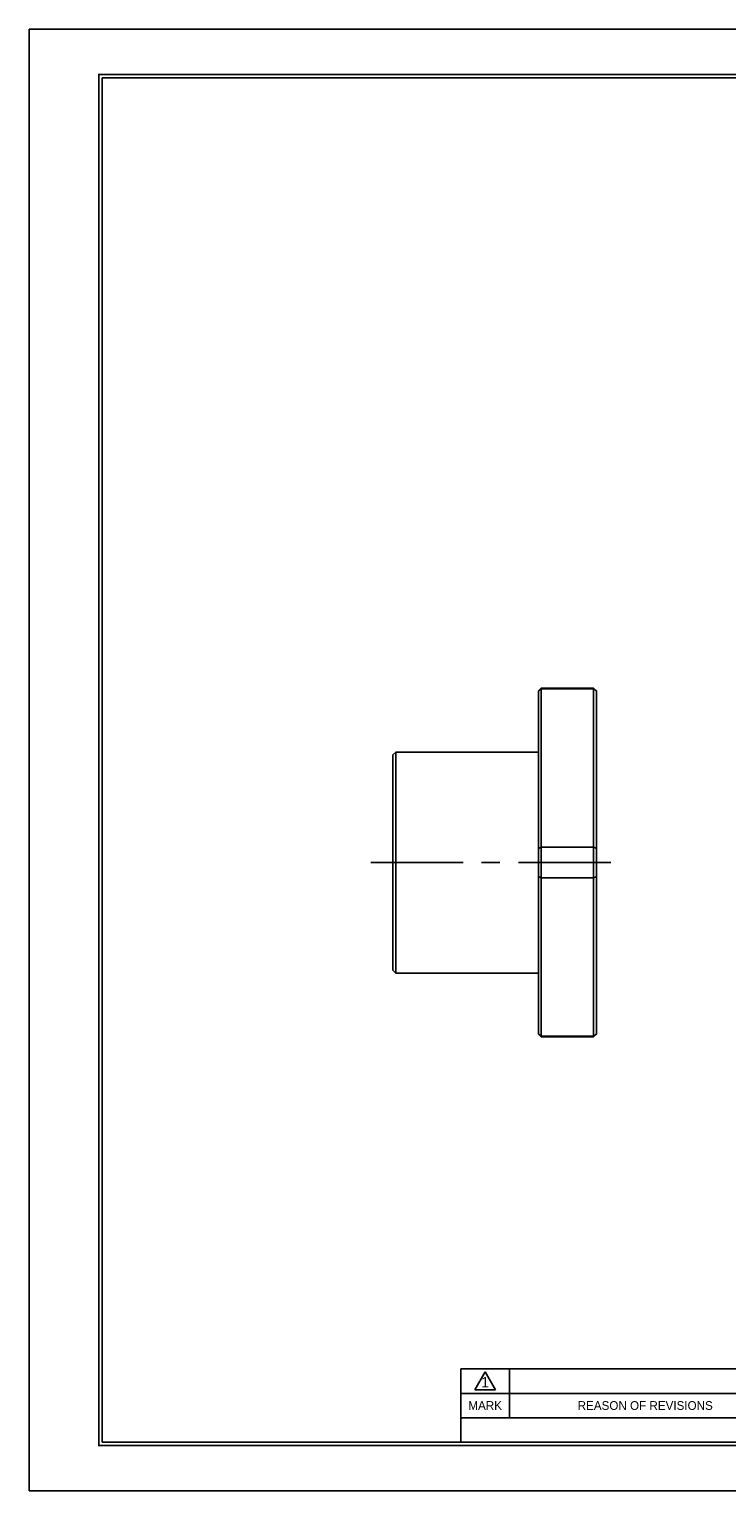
# Model space of a CAD drawing. Header units: millimetres. Extents: x 0 to 355, y 0 to 251.
# Tile 1 of 3: x 0 to 120, y 0 to 251. Entities that reach past the tile are written whole.
import ezdxf
from ezdxf.enums import TextEntityAlignment as Align

# ---------------------------------------------------------------- set-up
doc = ezdxf.new("R2010")
doc.units = ezdxf.units.MM
doc.linetypes.add('CENTER', pattern=[50.8, 31.75, -6.35, 6.35, -6.35])
for name, color, linetype in [('center', 1, 'CENTER'), ('L1', 7, 'CONTINUOUS'), ('OUTLINE', 7, 'CONTINUOUS')]:
    doc.layers.add(name, color=color, linetype=linetype)

# ---------------------------------------------------------------- blocks, each defined once
blk = doc.blocks.new('표제란')
at = {"layer": 'L1', "color": 0}
for p, q in [((297, 210), (0, 210)), ((0, 210), (0, 0)), ((0, 0), (297, 0))]:
    blk.add_line(p, q, dxfattribs=at)
at = {"layer": 'L1'}
for p, q in [((160, 17.5), (62, 17.5)), ((62, 17.5), (62, 7)), ((64, 14.51), (65.5, 17.1)), ((65.5, 17.1), (67, 14.51)), ((69, 17.5), (69, 10.5)), ((147, 14), (62, 14)), ((64, 14.51), (67, 14.51)), ((147, 10.5), (62, 10.5))]:
    blk.add_line(p, q, dxfattribs=at)
at = {"layer": 'L1', "const_width": 0.25}
blk.add_lwpolyline([(290.5, 6.5), (290.5, 203.5), (10, 203.5), (10, 6.5)], close=True, dxfattribs=at)
at = {"layer": 'L1'}
blk.add_lwpolyline([(290, 7), (290, 203), (10.5, 203), (10.5, 7)], close=True, dxfattribs=at)
for s, height, p in [('1', 1.5, (65.5, 15.61)), ('MARK', 1.25, (65.5, 12.25)), ('REASON OF REVISIONS', 1.25, (88.5, 12.25))]:
    blk.add_text(s, height=height, dxfattribs=at).set_placement(p, align=Align.MIDDLE_CENTER)
for tag, p in [('필렛', (179.25, 10.9)), ('모따기', (179.25, 8.3))]:
    blk.add_attdef(tag, text='', height=1.15, dxfattribs=at).set_placement(p, align=Align.MIDDLE_LEFT)
at = {"layer": 'OUTLINE', "ltscale": 0.5}
for tag, p, height in [('TITLE', (237.17, 24.41), 2.5), ('도번', (251.18, 15.64), 2.5), ('SCALE', (253.78, 9.55), 1.2), ('DATE', (277.02, 9.51), 1.2)]:
    blk.add_attdef(tag, p, '', height=height, dxfattribs=at)

msp = doc.modelspace()

# ---------------------------------------------------------------- linework, layer by layer
at = {"layer": 'center', "ltscale": 0.5}
msp.add_line((58.7063, 108.0226), (102.5039, 108.0226), dxfattribs=at)
at = {"layer": 'OUTLINE'}
for p, q in [((88.0345, 138.0226), (87.5345, 137.5226)), ((87.5345, 137.4232), (87.5345, 137.5226)), ((87.5345, 110.4418), (87.5345, 137.4232)), ((97.0345, 138.0226), (88.0345, 138.0226)), ((88.0345, 138.0226), (88.0345, 137.9059)), ((88.0345, 137.9059), (88.0345, 110.6662)), ((88.0345, 137.9059), (97.0345, 137.9059)), ((97.5345, 137.5226), (97.0345, 138.0226)), ((97.0345, 137.9059), (97.0345, 138.0226)), ((97.0345, 110.6662), (97.0345, 137.9059)), ((97.5345, 137.5226), (97.5345, 137.4232)), ((97.5345, 137.4232), (97.5345, 110.4418)), ((63.0345, 127.0226), (62.5345, 126.5226)), ((62.5345, 94.9411), (62.5345, 126.5226)), ((87.5345, 127.0226), (63.0345, 127.0226)), ((63.0345, 127.0226), (63.0345, 94.5876)), ((88.0345, 110.6662), (88.0345, 105.379)), ((88.0345, 110.6662), (97.0345, 110.6662)), ((97.0345, 105.379), (97.0345, 110.6662)), ((87.5345, 105.6034), (87.5345, 110.4418)), ((97.5345, 110.4418), (97.5345, 105.6034)), ((87.5345, 78.622), (87.5345, 105.6034)), ((97.5345, 105.6034), (97.5345, 78.622)), ((88.0345, 105.379), (97.0345, 105.379)), ((88.0345, 105.379), (88.0345, 78.1393)), ((97.0345, 78.1393), (97.0345, 105.379)), ((62.5345, 89.5226), (62.5345, 94.9411)), ((63.0345, 94.5876), (63.0345, 89.0226)), ((62.5345, 89.5226), (63.0345, 89.0226)), ((63.0345, 89.0226), (87.5345, 89.0226)), ((87.5345, 78.5226), (87.5345, 78.622)), ((87.5345, 78.5226), (88.0345, 78.0226)), ((88.0345, 78.1393), (97.0345, 78.1393)), ((88.0345, 78.1393), (88.0345, 78.0226)), ((88.0345, 78.0226), (97.0345, 78.0226)), ((97.0345, 78.0226), (97.5345, 78.5226)), ((97.0345, 78.0226), (97.0345, 78.1393)), ((97.5345, 78.622), (97.5345, 78.5226))]:
    msp.add_line(p, q, dxfattribs=at)
for points in [[(87.5345, 137.4232), (87.7011, 137.5843), (87.8678, 137.7452), (88.0345, 137.9059)], [(97.0345, 137.9059), (97.2012, 137.7452), (97.3679, 137.5843), (97.5345, 137.4232)], [(87.5345, 110.4418), (87.7011, 110.5164), (87.8678, 110.5912), (88.0345, 110.6662)], [(97.0345, 110.6662), (97.2012, 110.5912), (97.3679, 110.5164), (97.5345, 110.4418)], [(87.5345, 105.6034), (87.7011, 105.5289), (87.8678, 105.454), (88.0345, 105.379)], [(97.0345, 105.379), (97.2012, 105.454), (97.3679, 105.5289), (97.5345, 105.6034)], [(87.5345, 78.622), (87.7011, 78.4609), (87.8678, 78.3), (88.0345, 78.1393)], [(97.0345, 78.1393), (97.2012, 78.3), (97.3679, 78.4609), (97.5345, 78.622)]]:
    msp.add_open_spline(points, degree=3, dxfattribs=at)

# ---------------------------------------------------------------- block references
at = {"layer": 'OUTLINE', "xscale": 1.196639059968, "yscale": 1.196639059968, "zscale": 1.196639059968}
msp.add_blockref('표제란', (0, 0), dxfattribs=at)

doc.saveas('drawing.dxf')
